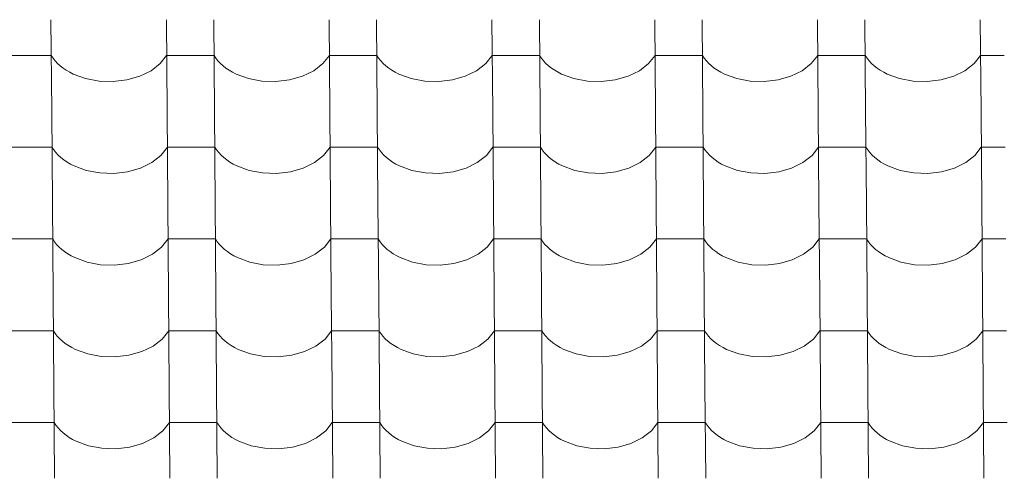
# Model space of a CAD drawing. Header units: millimetres. Extents: x -27785 to 104762, y -947 to 11132.
# Tile 18 of 146: x -19079 to -18081, y 9364 to 9828. Entities that reach past the tile are written whole.
import ezdxf

# ---------------------------------------------------------------- set-up
doc = ezdxf.new("R2010")
doc.units = ezdxf.units.MM
doc.header["$MEASUREMENT"] = 0
doc.layers.add('POHLED JIŽNÍ_1_Bourané_Výplně - Povrchové', color=7, linetype='Continuous')
doc.layers.add('POHLED JIŽNÍ_1_Konstrukce - nosné', color=7, linetype='Continuous')

# ---------------------------------------------------------------- blocks, each defined once
blk = doc.blocks.new('*X2', base_point=(-29303.7, -27473.93))
at = {"layer": 'POHLED JIŽNÍ_1_Bourané_Výplně - Povrchové', "color": 7, "linetype": 'Continuous', "lineweight": 13}
for p, q in [((-19047.43, 9828.38), (-19046.71, 9735.7)), ((-18930.47, 9828.38), (-18929.75, 9735.7)), ((-18882.43, 9828.38), (-18881.71, 9735.7)), ((-18765.47, 9828.38), (-18764.75, 9735.7)), ((-18717.44, 9828.38), (-18716.72, 9735.7)), ((-18600.48, 9828.38), (-18599.75, 9735.7)), ((-18552.44, 9828.38), (-18551.72, 9735.7)), ((-18435.48, 9828.38), (-18434.76, 9735.7)), ((-18387.45, 9828.38), (-18386.72, 9735.7)), ((-18270.48, 9828.38), (-18269.76, 9735.7)), ((-18222.45, 9828.38), (-18221.73, 9735.7)), ((-18105.49, 9828.38), (-18104.77, 9735.7)), ((-19071.16, 9792.22), (-19095.18, 9792.22)), ((-19047.15, 9792.22), (-19071.16, 9792.22)), ((-19047.15, 9792.22), (-19045.3, 9789.43)), ((-18936.79, 9783.83), (-18930.19, 9792.22)), ((-18906.17, 9792.22), (-18930.19, 9792.22)), ((-18882.15, 9792.22), (-18906.17, 9792.22)), ((-18882.15, 9792.22), (-18880.31, 9789.43)), ((-18771.79, 9783.83), (-18765.19, 9792.22)), ((-18741.17, 9792.22), (-18765.19, 9792.22)), ((-18717.16, 9792.22), (-18741.17, 9792.22)), ((-18717.16, 9792.22), (-18715.31, 9789.43)), ((-18606.8, 9783.83), (-18600.19, 9792.22)), ((-18576.18, 9792.22), (-18600.19, 9792.22)), ((-18552.16, 9792.22), (-18576.18, 9792.22)), ((-18552.16, 9792.22), (-18550.31, 9789.43)), ((-18441.8, 9783.83), (-18435.2, 9792.22)), ((-18411.18, 9792.22), (-18435.2, 9792.22)), ((-18387.16, 9792.22), (-18411.18, 9792.22)), ((-18387.16, 9792.22), (-18385.32, 9789.43)), ((-18276.8, 9783.83), (-18270.2, 9792.22)), ((-18246.19, 9792.22), (-18270.2, 9792.22)), ((-18222.17, 9792.22), (-18246.19, 9792.22)), ((-18222.17, 9792.22), (-18220.32, 9789.43)), ((-18111.81, 9783.83), (-18105.21, 9792.22)), ((-18081.19, 9792.22), (-18105.21, 9792.22)), ((-19045.3, 9789.43), (-19043.16, 9786.73)), ((-19043.16, 9786.73), (-19040.73, 9784.14)), ((-19040.73, 9784.14), (-19038.03, 9781.68)), ((-19038.03, 9781.68), (-19035.07, 9779.35)), ((-18946.04, 9776.66), (-18936.79, 9783.83)), ((-18880.31, 9789.43), (-18878.16, 9786.73)), ((-18878.16, 9786.73), (-18875.74, 9784.14)), ((-18875.74, 9784.14), (-18873.04, 9781.68)), ((-18873.04, 9781.68), (-18870.08, 9779.35)), ((-18781.05, 9776.66), (-18771.79, 9783.83)), ((-18715.31, 9789.43), (-18713.17, 9786.73)), ((-18713.17, 9786.73), (-18710.74, 9784.14)), ((-18710.74, 9784.14), (-18708.04, 9781.68)), ((-18708.04, 9781.68), (-18705.08, 9779.35)), ((-18616.05, 9776.66), (-18606.8, 9783.83)), ((-18550.31, 9789.43), (-18548.17, 9786.73)), ((-18548.17, 9786.73), (-18545.74, 9784.14)), ((-18545.74, 9784.14), (-18543.04, 9781.68)), ((-18543.04, 9781.68), (-18540.09, 9779.35)), ((-18451.05, 9776.66), (-18441.8, 9783.83)), ((-18385.32, 9789.43), (-18383.18, 9786.73)), ((-18383.18, 9786.73), (-18380.75, 9784.14)), ((-18380.75, 9784.14), (-18378.05, 9781.68)), ((-18378.05, 9781.68), (-18375.09, 9779.35)), ((-18286.06, 9776.66), (-18276.8, 9783.83)), ((-18220.32, 9789.43), (-18218.18, 9786.73)), ((-18218.18, 9786.73), (-18215.75, 9784.14)), ((-18215.75, 9784.14), (-18213.05, 9781.68)), ((-18213.05, 9781.68), (-18210.09, 9779.35)), ((-18121.06, 9776.66), (-18111.81, 9783.83)), ((-19035.07, 9779.35), (-19031.87, 9777.18)), ((-19031.87, 9777.18), (-19028.44, 9775.16)), ((-19028.44, 9775.16), (-19024.81, 9773.31)), ((-19024.81, 9773.31), (-19012.33, 9768.74)), ((-18970.51, 9767.35), (-18957.48, 9771.07)), ((-18957.48, 9771.07), (-18946.04, 9776.66)), ((-18870.08, 9779.35), (-18866.88, 9777.18)), ((-18866.88, 9777.18), (-18863.45, 9775.16)), ((-18863.45, 9775.16), (-18859.81, 9773.31)), ((-18859.81, 9773.31), (-18847.33, 9768.74)), ((-18805.51, 9767.35), (-18792.48, 9771.07)), ((-18792.48, 9771.07), (-18781.05, 9776.66)), ((-18705.08, 9779.35), (-18701.88, 9777.18)), ((-18701.88, 9777.18), (-18698.45, 9775.16)), ((-18698.45, 9775.16), (-18694.82, 9773.31)), ((-18694.82, 9773.31), (-18682.34, 9768.74)), ((-18640.51, 9767.35), (-18627.48, 9771.07)), ((-18627.48, 9771.07), (-18616.05, 9776.66)), ((-18540.09, 9779.35), (-18536.88, 9777.18)), ((-18536.88, 9777.18), (-18533.46, 9775.16)), ((-18533.46, 9775.16), (-18529.82, 9773.31)), ((-18529.82, 9773.31), (-18517.34, 9768.74)), ((-18475.52, 9767.35), (-18462.49, 9771.07)), ((-18462.49, 9771.07), (-18451.05, 9776.66)), ((-18375.09, 9779.35), (-18371.89, 9777.18)), ((-18371.89, 9777.18), (-18368.46, 9775.16)), ((-18368.46, 9775.16), (-18364.82, 9773.31)), ((-18364.82, 9773.31), (-18352.35, 9768.74)), ((-18310.52, 9767.35), (-18297.49, 9771.07)), ((-18297.49, 9771.07), (-18286.06, 9776.66)), ((-18210.09, 9779.35), (-18206.89, 9777.18)), ((-18206.89, 9777.18), (-18203.46, 9775.16)), ((-18203.46, 9775.16), (-18199.83, 9773.31)), ((-18199.83, 9773.31), (-18187.35, 9768.74)), ((-18145.53, 9767.35), (-18132.5, 9771.07)), ((-18132.5, 9771.07), (-18121.06, 9776.66)), ((-19012.33, 9768.74), (-18998.65, 9766.15)), ((-18998.65, 9766.15), (-18984.47, 9765.68)), ((-18984.47, 9765.68), (-18970.51, 9767.35)), ((-18847.33, 9768.74), (-18833.65, 9766.15)), ((-18833.65, 9766.15), (-18819.47, 9765.68)), ((-18819.47, 9765.68), (-18805.51, 9767.35)), ((-18682.34, 9768.74), (-18668.66, 9766.15)), ((-18668.66, 9766.15), (-18654.48, 9765.68)), ((-18654.48, 9765.68), (-18640.51, 9767.35)), ((-18517.34, 9768.74), (-18503.66, 9766.15)), ((-18503.66, 9766.15), (-18489.48, 9765.68)), ((-18489.48, 9765.68), (-18475.52, 9767.35)), ((-18352.35, 9768.74), (-18338.67, 9766.15)), ((-18338.67, 9766.15), (-18324.48, 9765.68)), ((-18324.48, 9765.68), (-18310.52, 9767.35)), ((-18187.35, 9768.74), (-18173.67, 9766.15)), ((-18173.67, 9766.15), (-18159.49, 9765.68)), ((-18159.49, 9765.68), (-18145.53, 9767.35)), ((-19046.71, 9735.37), (-19045.98, 9642.69)), ((-18929.74, 9735.37), (-18929.02, 9642.69)), ((-18881.71, 9735.37), (-18880.99, 9642.69)), ((-18764.75, 9735.37), (-18764.03, 9642.69)), ((-18716.71, 9735.37), (-18715.99, 9642.69)), ((-18599.75, 9735.37), (-18599.03, 9642.69)), ((-18551.72, 9735.37), (-18551, 9642.69)), ((-18434.76, 9735.37), (-18434.03, 9642.69)), ((-18386.72, 9735.37), (-18386, 9642.69)), ((-18269.76, 9735.37), (-18269.04, 9642.69)), ((-18221.73, 9735.37), (-18221, 9642.69)), ((-18104.76, 9735.37), (-18104.04, 9642.69)), ((-19070.44, 9699.21), (-19094.46, 9699.21)), ((-19046.42, 9699.21), (-19070.44, 9699.21)), ((-19046.42, 9699.21), (-19044.58, 9696.42)), ((-19044.58, 9696.42), (-19042.44, 9693.72)), ((-19042.44, 9693.72), (-19040.01, 9691.14)), ((-19040.01, 9691.14), (-19037.31, 9688.67)), ((-18945.32, 9683.65), (-18936.07, 9690.83)), ((-18936.07, 9690.83), (-18929.46, 9699.21)), ((-18905.45, 9699.21), (-18929.46, 9699.21)), ((-18881.43, 9699.21), (-18905.45, 9699.21)), ((-18881.43, 9699.21), (-18879.58, 9696.42)), ((-18879.58, 9696.42), (-18877.44, 9693.72)), ((-18877.44, 9693.72), (-18875.01, 9691.14)), ((-18875.01, 9691.14), (-18872.31, 9688.67)), ((-18780.32, 9683.65), (-18771.07, 9690.83)), ((-18771.07, 9690.83), (-18764.47, 9699.21)), ((-18740.45, 9699.21), (-18764.47, 9699.21)), ((-18716.43, 9699.21), (-18740.45, 9699.21)), ((-18716.43, 9699.21), (-18714.59, 9696.42)), ((-18714.59, 9696.42), (-18712.44, 9693.72)), ((-18712.44, 9693.72), (-18710.02, 9691.14)), ((-18710.02, 9691.14), (-18707.32, 9688.67)), ((-18615.33, 9683.65), (-18606.07, 9690.83)), ((-18606.07, 9690.83), (-18599.47, 9699.21)), ((-18575.45, 9699.21), (-18599.47, 9699.21)), ((-18551.44, 9699.21), (-18575.45, 9699.21)), ((-18551.44, 9699.21), (-18549.59, 9696.42)), ((-18549.59, 9696.42), (-18547.45, 9693.72)), ((-18547.45, 9693.72), (-18545.02, 9691.14)), ((-18545.02, 9691.14), (-18542.32, 9688.67)), ((-18450.33, 9683.65), (-18441.08, 9690.83)), ((-18441.08, 9690.83), (-18434.47, 9699.21)), ((-18410.46, 9699.21), (-18434.47, 9699.21)), ((-18386.44, 9699.21), (-18410.46, 9699.21)), ((-18386.44, 9699.21), (-18384.59, 9696.42)), ((-18384.59, 9696.42), (-18382.45, 9693.72)), ((-18382.45, 9693.72), (-18380.02, 9691.14)), ((-18380.02, 9691.14), (-18377.32, 9688.67)), ((-18285.34, 9683.65), (-18276.08, 9690.83)), ((-18276.08, 9690.83), (-18269.48, 9699.21)), ((-18245.46, 9699.21), (-18269.48, 9699.21)), ((-18221.44, 9699.21), (-18245.46, 9699.21)), ((-18221.44, 9699.21), (-18219.6, 9696.42)), ((-18219.6, 9696.42), (-18217.46, 9693.72)), ((-18217.46, 9693.72), (-18215.03, 9691.14)), ((-18215.03, 9691.14), (-18212.33, 9688.67)), ((-18120.34, 9683.65), (-18111.09, 9690.83)), ((-18111.09, 9690.83), (-18104.48, 9699.21)), ((-18080.47, 9699.21), (-18104.48, 9699.21)), ((-19037.31, 9688.67), (-19034.35, 9686.34)), ((-19034.35, 9686.34), (-19031.15, 9684.17)), ((-19031.15, 9684.17), (-19027.72, 9682.15)), ((-19027.72, 9682.15), (-19024.08, 9680.3)), ((-19024.08, 9680.3), (-19011.61, 9675.73)), ((-18956.75, 9678.06), (-18945.32, 9683.65)), ((-18872.31, 9688.67), (-18869.35, 9686.34)), ((-18869.35, 9686.34), (-18866.15, 9684.17)), ((-18866.15, 9684.17), (-18862.72, 9682.15)), ((-18862.72, 9682.15), (-18859.09, 9680.3)), ((-18859.09, 9680.3), (-18846.61, 9675.73)), ((-18791.76, 9678.06), (-18780.32, 9683.65)), ((-18707.32, 9688.67), (-18704.36, 9686.34)), ((-18704.36, 9686.34), (-18701.16, 9684.17)), ((-18701.16, 9684.17), (-18697.73, 9682.15)), ((-18697.73, 9682.15), (-18694.09, 9680.3)), ((-18694.09, 9680.3), (-18681.61, 9675.73)), ((-18626.76, 9678.06), (-18615.33, 9683.65)), ((-18542.32, 9688.67), (-18539.36, 9686.34)), ((-18539.36, 9686.34), (-18536.16, 9684.17)), ((-18536.16, 9684.17), (-18532.73, 9682.15)), ((-18532.73, 9682.15), (-18529.1, 9680.3)), ((-18529.1, 9680.3), (-18516.62, 9675.73)), ((-18461.76, 9678.06), (-18450.33, 9683.65)), ((-18377.32, 9688.67), (-18374.37, 9686.34)), ((-18374.37, 9686.34), (-18371.16, 9684.17)), ((-18371.16, 9684.17), (-18367.74, 9682.15)), ((-18367.74, 9682.15), (-18364.1, 9680.3)), ((-18364.1, 9680.3), (-18351.62, 9675.73)), ((-18296.77, 9678.06), (-18285.34, 9683.65)), ((-18212.33, 9688.67), (-18209.37, 9686.34)), ((-18209.37, 9686.34), (-18206.17, 9684.17)), ((-18206.17, 9684.17), (-18202.74, 9682.15)), ((-18202.74, 9682.15), (-18199.1, 9680.3)), ((-18199.1, 9680.3), (-18186.63, 9675.73)), ((-18131.77, 9678.06), (-18120.34, 9683.65)), ((-19011.61, 9675.73), (-18997.93, 9673.14)), ((-18997.93, 9673.14), (-18983.74, 9672.67)), ((-18983.74, 9672.67), (-18969.78, 9674.34)), ((-18969.78, 9674.34), (-18956.75, 9678.06)), ((-18846.61, 9675.73), (-18832.93, 9673.14)), ((-18832.93, 9673.14), (-18818.75, 9672.67)), ((-18818.75, 9672.67), (-18804.79, 9674.34)), ((-18804.79, 9674.34), (-18791.76, 9678.06)), ((-18681.61, 9675.73), (-18667.93, 9673.14)), ((-18667.93, 9673.14), (-18653.75, 9672.67)), ((-18653.75, 9672.67), (-18639.79, 9674.34)), ((-18639.79, 9674.34), (-18626.76, 9678.06)), ((-18516.62, 9675.73), (-18502.94, 9673.14)), ((-18502.94, 9673.14), (-18488.76, 9672.67)), ((-18488.76, 9672.67), (-18474.79, 9674.34)), ((-18474.79, 9674.34), (-18461.76, 9678.06)), ((-18351.62, 9675.73), (-18337.94, 9673.14)), ((-18337.94, 9673.14), (-18323.76, 9672.67)), ((-18323.76, 9672.67), (-18309.8, 9674.34)), ((-18309.8, 9674.34), (-18296.77, 9678.06)), ((-18186.63, 9675.73), (-18172.95, 9673.14)), ((-18172.95, 9673.14), (-18158.76, 9672.67)), ((-18158.76, 9672.67), (-18144.8, 9674.34)), ((-18144.8, 9674.34), (-18131.77, 9678.06)), ((-19045.98, 9642.36), (-19045.26, 9549.68)), ((-18929.02, 9642.36), (-18928.3, 9549.68)), ((-18880.99, 9642.36), (-18880.26, 9549.68)), ((-18764.02, 9642.36), (-18763.3, 9549.68)), ((-18715.99, 9642.36), (-18715.27, 9549.68)), ((-18599.03, 9642.36), (-18598.31, 9549.68)), ((-18550.99, 9642.36), (-18550.27, 9549.68)), ((-18434.03, 9642.36), (-18433.31, 9549.68)), ((-18386, 9642.36), (-18385.28, 9549.68)), ((-18269.04, 9642.36), (-18268.32, 9549.68)), ((-18221, 9642.36), (-18220.28, 9549.68)), ((-18104.04, 9642.36), (-18103.32, 9549.68)), ((-19069.72, 9606.2), (-19093.73, 9606.2)), ((-19045.7, 9606.2), (-19069.72, 9606.2)), ((-19045.7, 9606.2), (-19043.85, 9603.41)), ((-19043.85, 9603.41), (-19041.71, 9600.71)), ((-19041.71, 9600.71), (-19039.29, 9598.13)), ((-18935.34, 9597.82), (-18928.74, 9606.2)), ((-18904.72, 9606.2), (-18928.74, 9606.2)), ((-18880.7, 9606.2), (-18904.72, 9606.2)), ((-18880.7, 9606.2), (-18878.86, 9603.41)), ((-18878.86, 9603.41), (-18876.72, 9600.71)), ((-18876.72, 9600.71), (-18874.29, 9598.13)), ((-18770.35, 9597.82), (-18763.74, 9606.2)), ((-18739.73, 9606.2), (-18763.74, 9606.2)), ((-18715.71, 9606.2), (-18739.73, 9606.2)), ((-18715.71, 9606.2), (-18713.86, 9603.41)), ((-18713.86, 9603.41), (-18711.72, 9600.71)), ((-18711.72, 9600.71), (-18709.29, 9598.13)), ((-18605.35, 9597.82), (-18598.75, 9606.2)), ((-18574.73, 9606.2), (-18598.75, 9606.2)), ((-18550.71, 9606.2), (-18574.73, 9606.2)), ((-18550.71, 9606.2), (-18548.87, 9603.41)), ((-18548.87, 9603.41), (-18546.72, 9600.71)), ((-18546.72, 9600.71), (-18544.3, 9598.13)), ((-18440.35, 9597.82), (-18433.75, 9606.2)), ((-18409.73, 9606.2), (-18433.75, 9606.2)), ((-18385.72, 9606.2), (-18409.73, 9606.2)), ((-18385.72, 9606.2), (-18383.87, 9603.41)), ((-18383.87, 9603.41), (-18381.73, 9600.71)), ((-18381.73, 9600.71), (-18379.3, 9598.13)), ((-18275.36, 9597.82), (-18268.75, 9606.2)), ((-18244.74, 9606.2), (-18268.75, 9606.2)), ((-18220.72, 9606.2), (-18244.74, 9606.2)), ((-18220.72, 9606.2), (-18218.88, 9603.41)), ((-18218.88, 9603.41), (-18216.73, 9600.71)), ((-18216.73, 9600.71), (-18214.31, 9598.13)), ((-18110.36, 9597.82), (-18103.76, 9606.2)), ((-18079.74, 9606.2), (-18103.76, 9606.2)), ((-19039.29, 9598.13), (-19036.58, 9595.66)), ((-19036.58, 9595.66), (-19033.63, 9593.34)), ((-19033.63, 9593.34), (-19030.42, 9591.16)), ((-19030.42, 9591.16), (-19027, 9589.14)), ((-18956.03, 9585.05), (-18944.6, 9590.65)), ((-18944.6, 9590.65), (-18935.34, 9597.82)), ((-18874.29, 9598.13), (-18871.59, 9595.66)), ((-18871.59, 9595.66), (-18868.63, 9593.34)), ((-18868.63, 9593.34), (-18865.43, 9591.16)), ((-18865.43, 9591.16), (-18862, 9589.14)), ((-18791.03, 9585.05), (-18779.6, 9590.65)), ((-18779.6, 9590.65), (-18770.35, 9597.82)), ((-18709.29, 9598.13), (-18706.59, 9595.66)), ((-18706.59, 9595.66), (-18703.63, 9593.34)), ((-18703.63, 9593.34), (-18700.43, 9591.16)), ((-18700.43, 9591.16), (-18697, 9589.14)), ((-18626.04, 9585.05), (-18614.6, 9590.65)), ((-18614.6, 9590.65), (-18605.35, 9597.82)), ((-18544.3, 9598.13), (-18541.6, 9595.66)), ((-18541.6, 9595.66), (-18538.64, 9593.34)), ((-18538.64, 9593.34), (-18535.44, 9591.16)), ((-18535.44, 9591.16), (-18532.01, 9589.14)), ((-18461.04, 9585.05), (-18449.61, 9590.65)), ((-18449.61, 9590.65), (-18440.35, 9597.82)), ((-18379.3, 9598.13), (-18376.6, 9595.66)), ((-18376.6, 9595.66), (-18373.64, 9593.34)), ((-18373.64, 9593.34), (-18370.44, 9591.16)), ((-18370.44, 9591.16), (-18367.01, 9589.14)), ((-18296.05, 9585.05), (-18284.61, 9590.65)), ((-18284.61, 9590.65), (-18275.36, 9597.82)), ((-18214.31, 9598.13), (-18211.61, 9595.66)), ((-18211.61, 9595.66), (-18208.65, 9593.34)), ((-18208.65, 9593.34), (-18205.44, 9591.16)), ((-18205.44, 9591.16), (-18202.02, 9589.14)), ((-18131.05, 9585.05), (-18119.62, 9590.65)), ((-18119.62, 9590.65), (-18110.36, 9597.82)), ((-19027, 9589.14), (-19023.36, 9587.29)), ((-19023.36, 9587.29), (-19010.88, 9582.72)), ((-19010.88, 9582.72), (-18997.2, 9580.13)), ((-18983.02, 9579.66), (-18969.06, 9581.33)), ((-18969.06, 9581.33), (-18956.03, 9585.05)), ((-18862, 9589.14), (-18858.37, 9587.29)), ((-18858.37, 9587.29), (-18845.89, 9582.72)), ((-18845.89, 9582.72), (-18832.21, 9580.13)), ((-18818.02, 9579.66), (-18804.06, 9581.33)), ((-18804.06, 9581.33), (-18791.03, 9585.05)), ((-18697, 9589.14), (-18693.37, 9587.29)), ((-18693.37, 9587.29), (-18680.89, 9582.72)), ((-18680.89, 9582.72), (-18667.21, 9580.13)), ((-18653.03, 9579.66), (-18639.07, 9581.33)), ((-18639.07, 9581.33), (-18626.04, 9585.05)), ((-18532.01, 9589.14), (-18528.37, 9587.29)), ((-18528.37, 9587.29), (-18515.89, 9582.72)), ((-18515.89, 9582.72), (-18502.21, 9580.13)), ((-18488.03, 9579.66), (-18474.07, 9581.33)), ((-18474.07, 9581.33), (-18461.04, 9585.05)), ((-18367.01, 9589.14), (-18363.38, 9587.29)), ((-18363.38, 9587.29), (-18350.9, 9582.72)), ((-18350.9, 9582.72), (-18337.22, 9580.13)), ((-18323.04, 9579.66), (-18309.07, 9581.33)), ((-18309.07, 9581.33), (-18296.05, 9585.05)), ((-18202.02, 9589.14), (-18198.38, 9587.29)), ((-18198.38, 9587.29), (-18185.9, 9582.72)), ((-18185.9, 9582.72), (-18172.22, 9580.13)), ((-18158.04, 9579.66), (-18144.08, 9581.33)), ((-18144.08, 9581.33), (-18131.05, 9585.05)), ((-18997.2, 9580.13), (-18983.02, 9579.66)), ((-18832.21, 9580.13), (-18818.02, 9579.66)), ((-18667.21, 9580.13), (-18653.03, 9579.66)), ((-18502.21, 9580.13), (-18488.03, 9579.66)), ((-18337.22, 9580.13), (-18323.04, 9579.66)), ((-18172.22, 9580.13), (-18158.04, 9579.66)), ((-19045.26, 9549.35), (-19044.54, 9456.68)), ((-18928.3, 9549.35), (-18927.58, 9456.68)), ((-18880.26, 9549.35), (-18879.54, 9456.68)), ((-18763.3, 9549.35), (-18762.58, 9456.68)), ((-18715.27, 9549.35), (-18714.55, 9456.68)), ((-18598.3, 9549.35), (-18597.58, 9456.68)), ((-18550.27, 9549.35), (-18549.55, 9456.68)), ((-18433.31, 9549.35), (-18432.59, 9456.68)), ((-18385.27, 9549.35), (-18384.55, 9456.68)), ((-18268.31, 9549.35), (-18267.59, 9456.68)), ((-18220.28, 9549.35), (-18219.56, 9456.68)), ((-18103.32, 9549.35), (-18102.6, 9456.68)), ((-19068.99, 9513.19), (-19093.01, 9513.19)), ((-19044.98, 9513.19), (-19068.99, 9513.19)), ((-19044.98, 9513.19), (-19043.13, 9510.4)), ((-19043.13, 9510.4), (-19040.99, 9507.7)), ((-18934.62, 9504.81), (-18928.02, 9513.19)), ((-18904, 9513.19), (-18928.02, 9513.19)), ((-18879.98, 9513.19), (-18904, 9513.19)), ((-18879.98, 9513.19), (-18878.14, 9510.4)), ((-18878.14, 9510.4), (-18875.99, 9507.7)), ((-18769.62, 9504.81), (-18763.02, 9513.19)), ((-18739, 9513.19), (-18763.02, 9513.19)), ((-18714.99, 9513.19), (-18739, 9513.19)), ((-18714.99, 9513.19), (-18713.14, 9510.4)), ((-18713.14, 9510.4), (-18711, 9507.7)), ((-18604.63, 9504.81), (-18598.02, 9513.19)), ((-18574.01, 9513.19), (-18598.02, 9513.19)), ((-18549.99, 9513.19), (-18574.01, 9513.19)), ((-18549.99, 9513.19), (-18548.14, 9510.4)), ((-18548.14, 9510.4), (-18546, 9507.7)), ((-18439.63, 9504.81), (-18433.03, 9513.19)), ((-18409.01, 9513.19), (-18433.03, 9513.19)), ((-18384.99, 9513.19), (-18409.01, 9513.19)), ((-18384.99, 9513.19), (-18383.15, 9510.4)), ((-18383.15, 9510.4), (-18381.01, 9507.7)), ((-18274.63, 9504.81), (-18268.03, 9513.19)), ((-18244.01, 9513.19), (-18268.03, 9513.19)), ((-18220, 9513.19), (-18244.01, 9513.19)), ((-18220, 9513.19), (-18218.15, 9510.4)), ((-18218.15, 9510.4), (-18216.01, 9507.7)), ((-18109.64, 9504.81), (-18103.04, 9513.19)), ((-18079.02, 9513.19), (-18103.04, 9513.19)), ((-19040.99, 9507.7), (-19038.56, 9505.12)), ((-19038.56, 9505.12), (-19035.86, 9502.65)), ((-19035.86, 9502.65), (-19032.9, 9500.33)), ((-18943.87, 9497.64), (-18934.62, 9504.81)), ((-18875.99, 9507.7), (-18873.57, 9505.12)), ((-18873.57, 9505.12), (-18870.87, 9502.65)), ((-18870.87, 9502.65), (-18867.91, 9500.33)), ((-18778.88, 9497.64), (-18769.62, 9504.81)), ((-18711, 9507.7), (-18708.57, 9505.12)), ((-18708.57, 9505.12), (-18705.87, 9502.65)), ((-18705.87, 9502.65), (-18702.91, 9500.33)), ((-18613.88, 9497.64), (-18604.63, 9504.81)), ((-18546, 9507.7), (-18543.57, 9505.12)), ((-18543.57, 9505.12), (-18540.87, 9502.65)), ((-18540.87, 9502.65), (-18537.91, 9500.33)), ((-18448.88, 9497.64), (-18439.63, 9504.81)), ((-18381.01, 9507.7), (-18378.58, 9505.12)), ((-18378.58, 9505.12), (-18375.88, 9502.65)), ((-18375.88, 9502.65), (-18372.92, 9500.33)), ((-18283.89, 9497.64), (-18274.63, 9504.81)), ((-18216.01, 9507.7), (-18213.58, 9505.12)), ((-18213.58, 9505.12), (-18210.88, 9502.65)), ((-18210.88, 9502.65), (-18207.92, 9500.33)), ((-18118.89, 9497.64), (-18109.64, 9504.81)), ((-19032.9, 9500.33), (-19029.7, 9498.15)), ((-19029.7, 9498.15), (-19026.27, 9496.13)), ((-19026.27, 9496.13), (-19022.64, 9494.28)), ((-19022.64, 9494.28), (-19010.16, 9489.71)), ((-18968.34, 9488.32), (-18955.31, 9492.05)), ((-18955.31, 9492.05), (-18943.87, 9497.64)), ((-18867.91, 9500.33), (-18864.7, 9498.15)), ((-18864.7, 9498.15), (-18861.28, 9496.13)), ((-18861.28, 9496.13), (-18857.64, 9494.28)), ((-18857.64, 9494.28), (-18845.16, 9489.71)), ((-18803.34, 9488.32), (-18790.31, 9492.05)), ((-18790.31, 9492.05), (-18778.88, 9497.64)), ((-18702.91, 9500.33), (-18699.71, 9498.15)), ((-18699.71, 9498.15), (-18696.28, 9496.13)), ((-18696.28, 9496.13), (-18692.65, 9494.28)), ((-18692.65, 9494.28), (-18680.17, 9489.71)), ((-18638.34, 9488.32), (-18625.31, 9492.05)), ((-18625.31, 9492.05), (-18613.88, 9497.64)), ((-18537.91, 9500.33), (-18534.71, 9498.15)), ((-18534.71, 9498.15), (-18531.29, 9496.13)), ((-18531.29, 9496.13), (-18527.65, 9494.28)), ((-18527.65, 9494.28), (-18515.17, 9489.71)), ((-18473.35, 9488.32), (-18460.32, 9492.05)), ((-18460.32, 9492.05), (-18448.88, 9497.64)), ((-18372.92, 9500.33), (-18369.72, 9498.15)), ((-18369.72, 9498.15), (-18366.29, 9496.13)), ((-18366.29, 9496.13), (-18362.65, 9494.28)), ((-18362.65, 9494.28), (-18350.17, 9489.71)), ((-18308.35, 9488.32), (-18295.32, 9492.05)), ((-18295.32, 9492.05), (-18283.89, 9497.64)), ((-18207.92, 9500.33), (-18204.72, 9498.15)), ((-18204.72, 9498.15), (-18201.29, 9496.13)), ((-18201.29, 9496.13), (-18197.66, 9494.28)), ((-18197.66, 9494.28), (-18185.18, 9489.71)), ((-18143.36, 9488.32), (-18130.33, 9492.05)), ((-18130.33, 9492.05), (-18118.89, 9497.64)), ((-19010.16, 9489.71), (-18996.48, 9487.12)), ((-18996.48, 9487.12), (-18982.3, 9486.65)), ((-18982.3, 9486.65), (-18968.34, 9488.32)), ((-18845.16, 9489.71), (-18831.48, 9487.12)), ((-18831.48, 9487.12), (-18817.3, 9486.65)), ((-18817.3, 9486.65), (-18803.34, 9488.32)), ((-18680.17, 9489.71), (-18666.49, 9487.12)), ((-18666.49, 9487.12), (-18652.31, 9486.65)), ((-18652.31, 9486.65), (-18638.34, 9488.32)), ((-18515.17, 9489.71), (-18501.49, 9487.12)), ((-18501.49, 9487.12), (-18487.31, 9486.65)), ((-18487.31, 9486.65), (-18473.35, 9488.32)), ((-18350.17, 9489.71), (-18336.5, 9487.12)), ((-18336.5, 9487.12), (-18322.31, 9486.65)), ((-18322.31, 9486.65), (-18308.35, 9488.32)), ((-18185.18, 9489.71), (-18171.5, 9487.12)), ((-18171.5, 9487.12), (-18157.32, 9486.65)), ((-18157.32, 9486.65), (-18143.36, 9488.32)), ((-19044.53, 9456.34), (-19043.81, 9363.67)), ((-18927.57, 9456.34), (-18926.85, 9363.67)), ((-18879.54, 9456.34), (-18878.82, 9363.67)), ((-18762.58, 9456.34), (-18761.86, 9363.67)), ((-18714.54, 9456.34), (-18713.82, 9363.67)), ((-18597.58, 9456.34), (-18596.86, 9363.67)), ((-18549.55, 9456.34), (-18548.83, 9363.67)), ((-18432.58, 9456.34), (-18431.86, 9363.67)), ((-18384.55, 9456.34), (-18383.83, 9363.67)), ((-18267.59, 9456.34), (-18266.87, 9363.67)), ((-18219.55, 9456.34), (-18218.83, 9363.67)), ((-18102.59, 9456.34), (-18101.87, 9363.67)), ((-19068.27, 9420.18), (-19092.29, 9420.18)), ((-19044.25, 9420.18), (-19068.27, 9420.18)), ((-19044.25, 9420.18), (-19042.41, 9417.39)), ((-19042.41, 9417.39), (-19040.27, 9414.7)), ((-19040.27, 9414.7), (-19037.84, 9412.11)), ((-19037.84, 9412.11), (-19035.14, 9409.64)), ((-18943.15, 9404.63), (-18933.89, 9411.8)), ((-18933.89, 9411.8), (-18927.29, 9420.18)), ((-18903.27, 9420.18), (-18927.29, 9420.18)), ((-18879.26, 9420.18), (-18903.27, 9420.18)), ((-18879.26, 9420.18), (-18877.41, 9417.39)), ((-18877.41, 9417.39), (-18875.27, 9414.7)), ((-18875.27, 9414.7), (-18872.84, 9412.11)), ((-18872.84, 9412.11), (-18870.14, 9409.64)), ((-18778.15, 9404.63), (-18768.9, 9411.8)), ((-18768.9, 9411.8), (-18762.3, 9420.18)), ((-18738.28, 9420.18), (-18762.3, 9420.18)), ((-18714.26, 9420.18), (-18738.28, 9420.18)), ((-18714.26, 9420.18), (-18712.42, 9417.39)), ((-18712.42, 9417.39), (-18710.27, 9414.7)), ((-18710.27, 9414.7), (-18707.85, 9412.11)), ((-18707.85, 9412.11), (-18705.15, 9409.64)), ((-18613.16, 9404.63), (-18603.9, 9411.8)), ((-18603.9, 9411.8), (-18597.3, 9420.18)), ((-18573.28, 9420.18), (-18597.3, 9420.18)), ((-18549.27, 9420.18), (-18573.28, 9420.18)), ((-18549.27, 9420.18), (-18547.42, 9417.39)), ((-18547.42, 9417.39), (-18545.28, 9414.7)), ((-18545.28, 9414.7), (-18542.85, 9412.11)), ((-18542.85, 9412.11), (-18540.15, 9409.64)), ((-18448.16, 9404.63), (-18438.91, 9411.8)), ((-18438.91, 9411.8), (-18432.3, 9420.18)), ((-18408.29, 9420.18), (-18432.3, 9420.18)), ((-18384.27, 9420.18), (-18408.29, 9420.18)), ((-18384.27, 9420.18), (-18382.42, 9417.39)), ((-18382.42, 9417.39), (-18380.28, 9414.7)), ((-18380.28, 9414.7), (-18377.85, 9412.11)), ((-18377.85, 9412.11), (-18375.15, 9409.64)), ((-18283.16, 9404.63), (-18273.91, 9411.8)), ((-18273.91, 9411.8), (-18267.31, 9420.18)), ((-18243.29, 9420.18), (-18267.31, 9420.18)), ((-18219.27, 9420.18), (-18243.29, 9420.18)), ((-18219.27, 9420.18), (-18217.43, 9417.39)), ((-18217.43, 9417.39), (-18215.29, 9414.7)), ((-18215.29, 9414.7), (-18212.86, 9412.11)), ((-18212.86, 9412.11), (-18210.16, 9409.64)), ((-18118.17, 9404.63), (-18108.91, 9411.8)), ((-18108.91, 9411.8), (-18102.31, 9420.18)), ((-18078.29, 9420.18), (-18102.31, 9420.18)), ((-19035.14, 9409.64), (-19032.18, 9407.32)), ((-19032.18, 9407.32), (-19028.98, 9405.14)), ((-19028.98, 9405.14), (-19025.55, 9403.12)), ((-19025.55, 9403.12), (-19021.91, 9401.27)), ((-19021.91, 9401.27), (-19009.43, 9396.7)), ((-18954.58, 9399.04), (-18943.15, 9404.63)), ((-18870.14, 9409.64), (-18867.18, 9407.32)), ((-18867.18, 9407.32), (-18863.98, 9405.14)), ((-18863.98, 9405.14), (-18860.55, 9403.12)), ((-18860.55, 9403.12), (-18856.92, 9401.27)), ((-18856.92, 9401.27), (-18844.44, 9396.7)), ((-18789.59, 9399.04), (-18778.15, 9404.63)), ((-18705.15, 9409.64), (-18702.19, 9407.32)), ((-18702.19, 9407.32), (-18698.99, 9405.14)), ((-18698.99, 9405.14), (-18695.56, 9403.12)), ((-18695.56, 9403.12), (-18691.92, 9401.27)), ((-18691.92, 9401.27), (-18679.44, 9396.7)), ((-18624.59, 9399.04), (-18613.16, 9404.63)), ((-18540.15, 9409.64), (-18537.19, 9407.32)), ((-18537.19, 9407.32), (-18533.99, 9405.14)), ((-18533.99, 9405.14), (-18530.56, 9403.12)), ((-18530.56, 9403.12), (-18526.93, 9401.27)), ((-18526.93, 9401.27), (-18514.45, 9396.7)), ((-18459.59, 9399.04), (-18448.16, 9404.63)), ((-18375.15, 9409.64), (-18372.2, 9407.32)), ((-18372.2, 9407.32), (-18368.99, 9405.14)), ((-18368.99, 9405.14), (-18365.57, 9403.12)), ((-18365.57, 9403.12), (-18361.93, 9401.27)), ((-18361.93, 9401.27), (-18349.45, 9396.7)), ((-18294.6, 9399.04), (-18283.16, 9404.63)), ((-18210.16, 9409.64), (-18207.2, 9407.32)), ((-18207.2, 9407.32), (-18204, 9405.14)), ((-18204, 9405.14), (-18200.57, 9403.12)), ((-18200.57, 9403.12), (-18196.93, 9401.27)), ((-18196.93, 9401.27), (-18184.46, 9396.7)), ((-18129.6, 9399.04), (-18118.17, 9404.63)), ((-19009.43, 9396.7), (-18995.76, 9394.11)), ((-18995.76, 9394.11), (-18981.57, 9393.64)), ((-18981.57, 9393.64), (-18967.61, 9395.31)), ((-18967.61, 9395.31), (-18954.58, 9399.04)), ((-18844.44, 9396.7), (-18830.76, 9394.11)), ((-18830.76, 9394.11), (-18816.58, 9393.64)), ((-18816.58, 9393.64), (-18802.62, 9395.31)), ((-18802.62, 9395.31), (-18789.59, 9399.04)), ((-18679.44, 9396.7), (-18665.76, 9394.11)), ((-18665.76, 9394.11), (-18651.58, 9393.64)), ((-18651.58, 9393.64), (-18637.62, 9395.31)), ((-18637.62, 9395.31), (-18624.59, 9399.04)), ((-18514.45, 9396.7), (-18500.77, 9394.11)), ((-18500.77, 9394.11), (-18486.59, 9393.64)), ((-18486.59, 9393.64), (-18472.62, 9395.31)), ((-18472.62, 9395.31), (-18459.59, 9399.04)), ((-18349.45, 9396.7), (-18335.77, 9394.11)), ((-18335.77, 9394.11), (-18321.59, 9393.64)), ((-18321.59, 9393.64), (-18307.63, 9395.31)), ((-18307.63, 9395.31), (-18294.6, 9399.04)), ((-18184.46, 9396.7), (-18170.78, 9394.11)), ((-18170.78, 9394.11), (-18156.59, 9393.64)), ((-18156.59, 9393.64), (-18142.63, 9395.31)), ((-18142.63, 9395.31), (-18129.6, 9399.04))]:
    blk.add_line(p, q, dxfattribs=at)

msp = doc.modelspace()

# ---------------------------------------------------------------- block references
at = {"layer": 'POHLED JIŽNÍ_1_Konstrukce - nosné', "color": 9, "linetype": 'Continuous', "lineweight": 13}
msp.add_blockref('*X2', (-29303.7, -27473.93), dxfattribs=at)

doc.saveas('drawing.dxf')
